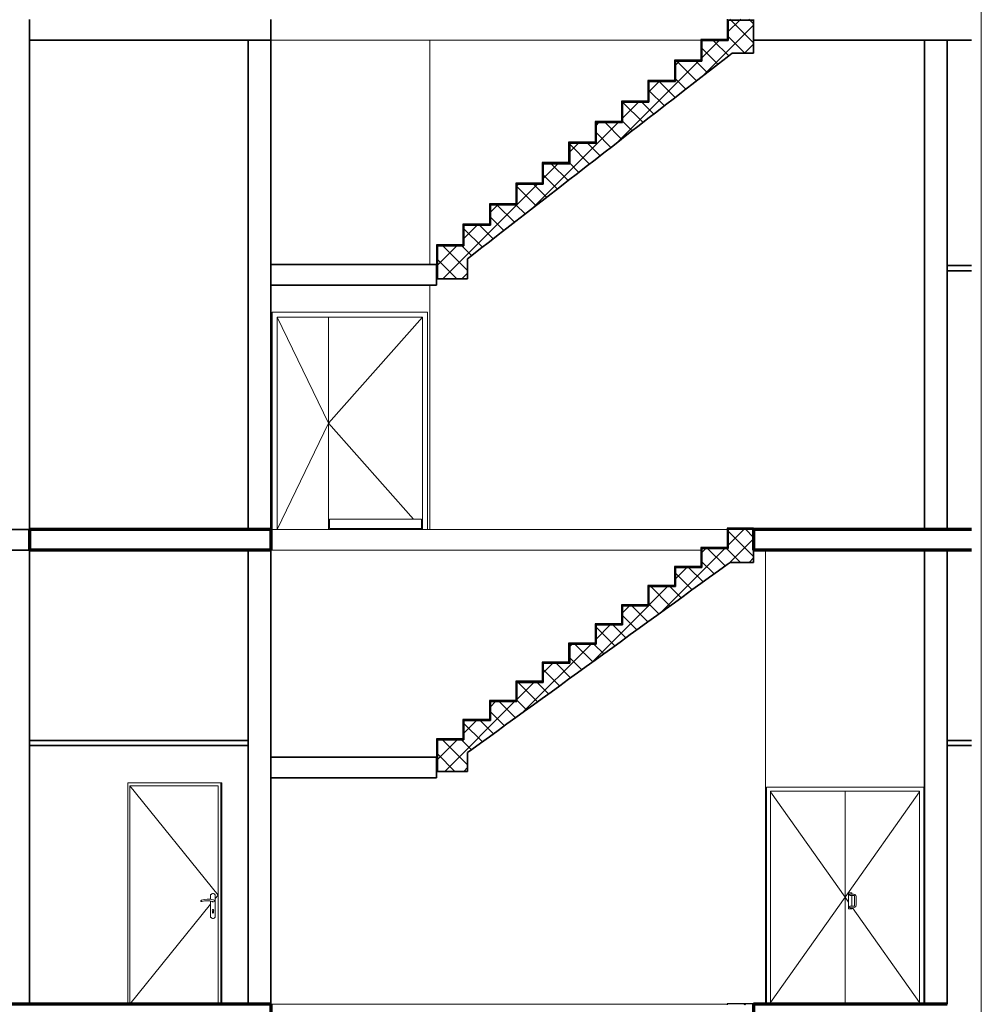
# Model space of a CAD drawing. Header units: millimetres. Extents: x 4 to 415, y 5 to 292.
# Tile 28 of 30: x 322 to 415, y 96 to 191. Entities that reach past the tile are written whole.
import ezdxf
from ezdxf.xclip import XClip

# ---------------------------------------------------------------- set-up
doc = ezdxf.new("R2010")
doc.units = ezdxf.units.MM
doc.header["$MEASUREMENT"] = 0
doc.header["$XCLIPFRAME"] = 0
for name, color, linetype in [('01-007-DESSINS IMPORTES_GEOMETRE_EXTERNES_XREF', 7, 'Continuous'), ('02-001-DALLES', 7, 'Continuous'), ('02-006-STRUCTURE BETON PORTEUR', 7, 'Continuous'), ('02-016-ESCALIERS', 7, 'Continuous'), ('02-022-FAUX PLAFOND', 7, 'Continuous'), ('Nouveau_02-001-DALLES', 7, 'Continuous'), ('Nouveau_02-022-FAUX PLAFOND', 7, 'Continuous')]:
    doc.layers.add(name, color=color, linetype=linetype)
pattern_1 = [(45, (537.3877, 51.5518), (-0.919239, 0.919239), []), (135, (537.3877, 51.5518), (0.919239, 0.919239), [])]
pattern_2 = [(45, (537.3877, 51.5518), (-0.919239, 0.919239), []), (135, (537.3877, 51.5518), (0.919239, 0.919239), [])]

# ---------------------------------------------------------------- blocks, each defined once
blk = doc.blocks.new('Dessin_1_1', base_point=(537.388, 51.552))
at = {"layer": '02-016-ESCALIERS', "linetype": 'Continuous', "lineweight": 5}
h = blk.add_hatch(dxfattribs=at)
h.set_pattern_fill('Béton_armé_0001', color=1, style=0, pattern_type=2)
h.set_pattern_definition(pattern_2)
h.paths.add_polyline_path([(393.005, 189.187), (393.005, 190.785), (390.552, 190.785), (390.552, 188.802), (387.999, 188.802), (387.999, 186.819), (385.445, 186.819), (385.445, 184.835), (382.892, 184.835), (382.892, 182.852), (380.338, 182.852), (380.338, 180.869), (377.785, 180.869), (377.785, 178.885), (375.231, 178.885), (375.231, 176.902), (372.678, 176.902), (372.678, 174.919), (370.124, 174.919), (370.124, 172.935), (367.571, 172.935), (367.571, 170.952), (365.017, 170.952), (365.017, 168.969), (362.463, 168.969), (362.463, 165.785), (365.363, 165.785), (365.363, 167.718), (365.767, 168.032), (366.618, 168.693), (367.47, 169.354), (368.321, 170.015), (369.172, 170.676), (370.023, 171.337), (370.874, 171.998), (371.725, 172.66), (372.577, 173.321), (373.428, 173.982), (374.279, 174.643), (375.13, 175.304), (375.981, 175.965), (376.833, 176.626), (377.684, 177.287), (378.535, 177.948), (379.386, 178.61), (380.237, 179.271), (381.088, 179.932), (381.94, 180.593), (382.791, 181.254), (383.642, 181.915), (384.493, 182.576), (385.344, 183.237), (386.196, 183.898), (387.047, 184.56), (387.898, 185.221), (388.749, 185.882), (389.6, 186.543), (390.451, 187.204), (390.942, 187.585), (393.005, 187.585)])
h = blk.add_hatch(dxfattribs=at)
h.set_pattern_fill('Béton_0001', color=1, style=0, pattern_type=2)
h.set_pattern_definition(pattern_1)
h.paths.add_polyline_path([(390.451, 190.785), (393.005, 190.785), (393.005, 190.885), (390.451, 190.885)])
h = blk.add_hatch(dxfattribs=at)
h.set_pattern_fill('Béton_0001', color=1, style=0, pattern_type=2)
h.set_pattern_definition(pattern_1)
h.paths.add_polyline_path([(390.451, 190.785), (390.451, 188.802), (390.551, 188.802), (390.551, 190.785)])
h = blk.add_hatch(dxfattribs=at)
h.set_pattern_fill('Béton_0001', color=1, style=0, pattern_type=2)
h.set_pattern_definition(pattern_1)
h.paths.add_polyline_path([(387.898, 188.802), (390.451, 188.802), (390.451, 188.902), (387.898, 188.902)])
h = blk.add_hatch(dxfattribs=at)
h.set_pattern_fill('Béton_0001', color=1, style=0, pattern_type=2)
h.set_pattern_definition(pattern_1)
h.paths.add_polyline_path([(387.898, 188.802), (387.898, 186.819), (387.998, 186.819), (387.998, 188.802)])
h = blk.add_hatch(dxfattribs=at)
h.set_pattern_fill('Béton_0001', color=1, style=0, pattern_type=2)
h.set_pattern_definition(pattern_1)
h.paths.add_polyline_path([(385.344, 186.819), (387.898, 186.819), (387.898, 186.919), (385.344, 186.919)])
h = blk.add_hatch(dxfattribs=at)
h.set_pattern_fill('Béton_0001', color=1, style=0, pattern_type=2)
h.set_pattern_definition(pattern_1)
h.paths.add_polyline_path([(385.344, 186.819), (385.344, 184.835), (385.444, 184.835), (385.444, 186.819)])
h = blk.add_hatch(dxfattribs=at)
h.set_pattern_fill('Béton_0001', color=1, style=0, pattern_type=2)
h.set_pattern_definition(pattern_1)
h.paths.add_polyline_path([(382.791, 184.835), (385.344, 184.835), (385.344, 184.935), (382.791, 184.935)])
h = blk.add_hatch(dxfattribs=at)
h.set_pattern_fill('Béton_0001', color=1, style=0, pattern_type=2)
h.set_pattern_definition(pattern_1)
h.paths.add_polyline_path([(382.791, 184.835), (382.791, 182.852), (382.891, 182.852), (382.891, 184.835)])
h = blk.add_hatch(dxfattribs=at)
h.set_pattern_fill('Béton_0001', color=1, style=0, pattern_type=2)
h.set_pattern_definition(pattern_1)
h.paths.add_polyline_path([(380.237, 182.852), (382.791, 182.852), (382.791, 182.952), (380.237, 182.952)])
h = blk.add_hatch(dxfattribs=at)
h.set_pattern_fill('Béton_0001', color=1, style=0, pattern_type=2)
h.set_pattern_definition(pattern_1)
h.paths.add_polyline_path([(380.237, 182.852), (380.237, 180.869), (380.337, 180.869), (380.337, 182.852)])
h = blk.add_hatch(dxfattribs=at)
h.set_pattern_fill('Béton_0001', color=1, style=0, pattern_type=2)
h.set_pattern_definition(pattern_1)
h.paths.add_polyline_path([(377.684, 180.869), (380.237, 180.869), (380.237, 180.969), (377.684, 180.969)])
h = blk.add_hatch(dxfattribs=at)
h.set_pattern_fill('Béton_0001', color=1, style=0, pattern_type=2)
h.set_pattern_definition(pattern_1)
h.paths.add_polyline_path([(377.684, 180.869), (377.684, 178.885), (377.784, 178.885), (377.784, 180.869)])
h = blk.add_hatch(dxfattribs=at)
h.set_pattern_fill('Béton_0001', color=1, style=0, pattern_type=2)
h.set_pattern_definition(pattern_1)
h.paths.add_polyline_path([(375.13, 178.885), (377.684, 178.885), (377.684, 178.985), (375.13, 178.985)])
h = blk.add_hatch(dxfattribs=at)
h.set_pattern_fill('Béton_0001', color=1, style=0, pattern_type=2)
h.set_pattern_definition(pattern_1)
h.paths.add_polyline_path([(375.13, 178.885), (375.13, 176.902), (375.23, 176.902), (375.23, 178.885)])
h = blk.add_hatch(dxfattribs=at)
h.set_pattern_fill('Béton_0001', color=1, style=0, pattern_type=2)
h.set_pattern_definition(pattern_1)
h.paths.add_polyline_path([(372.577, 176.902), (375.13, 176.902), (375.13, 177.002), (372.577, 177.002)])
h = blk.add_hatch(dxfattribs=at)
h.set_pattern_fill('Béton_0001', color=1, style=0, pattern_type=2)
h.set_pattern_definition(pattern_1)
h.paths.add_polyline_path([(372.577, 176.902), (372.577, 174.919), (372.677, 174.919), (372.677, 176.902)])
h = blk.add_hatch(dxfattribs=at)
h.set_pattern_fill('Béton_0001', color=1, style=0, pattern_type=2)
h.set_pattern_definition(pattern_1)
h.paths.add_polyline_path([(370.023, 174.919), (372.577, 174.919), (372.577, 175.019), (370.023, 175.019)])
h = blk.add_hatch(dxfattribs=at)
h.set_pattern_fill('Béton_0001', color=1, style=0, pattern_type=2)
h.set_pattern_definition(pattern_1)
h.paths.add_polyline_path([(370.023, 174.919), (370.023, 172.935), (370.123, 172.935), (370.123, 174.919)])
h = blk.add_hatch(dxfattribs=at)
h.set_pattern_fill('Béton_0001', color=1, style=0, pattern_type=2)
h.set_pattern_definition(pattern_1)
h.paths.add_polyline_path([(367.47, 172.935), (370.023, 172.935), (370.023, 173.035), (367.47, 173.035)])
h = blk.add_hatch(dxfattribs=at)
h.set_pattern_fill('Béton_0001', color=1, style=0, pattern_type=2)
h.set_pattern_definition(pattern_1)
h.paths.add_polyline_path([(367.47, 172.935), (367.47, 170.952), (367.57, 170.952), (367.57, 172.935)])
h = blk.add_hatch(dxfattribs=at)
h.set_pattern_fill('Béton_0001', color=1, style=0, pattern_type=2)
h.set_pattern_definition(pattern_1)
h.paths.add_polyline_path([(364.916, 170.952), (367.47, 170.952), (367.47, 171.052), (364.916, 171.052)])
h = blk.add_hatch(dxfattribs=at)
h.set_pattern_fill('Béton_0001', color=1, style=0, pattern_type=2)
h.set_pattern_definition(pattern_1)
h.paths.add_polyline_path([(364.916, 170.952), (364.916, 168.969), (365.016, 168.969), (365.016, 170.952)])
h = blk.add_hatch(dxfattribs=at)
h.set_pattern_fill('Béton_0001', color=1, style=0, pattern_type=2)
h.set_pattern_definition(pattern_1)
h.paths.add_polyline_path([(362.362, 168.969), (364.916, 168.969), (364.916, 169.069), (362.362, 169.069)])
h = blk.add_hatch(dxfattribs=at)
h.set_pattern_fill('Béton_0001', color=1, style=0, pattern_type=2)
h.set_pattern_definition(pattern_1)
h.paths.add_polyline_path([(362.362, 168.969), (362.362, 167.085), (362.462, 167.085), (362.462, 168.969)])
h = blk.add_hatch(dxfattribs=at)
h.set_pattern_fill('Béton_armé_0001', color=1, style=0, pattern_type=2)
h.set_pattern_definition(pattern_2)
h.paths.add_polyline_path([(393.005, 140.014), (393.005, 141.569), (390.552, 141.569), (390.552, 139.719), (387.999, 139.719), (387.999, 137.869), (385.445, 137.869), (385.445, 136.019), (382.892, 136.019), (382.892, 134.169), (380.338, 134.169), (380.338, 132.319), (377.785, 132.319), (377.785, 130.469), (375.231, 130.469), (375.231, 128.619), (372.678, 128.619), (372.678, 126.769), (370.124, 126.769), (370.124, 124.919), (367.571, 124.919), (367.571, 123.069), (365.017, 123.069), (365.017, 121.219), (362.463, 121.219), (362.463, 118.169), (365.363, 118.169), (365.363, 119.988), (365.767, 120.28), (366.618, 120.897), (367.47, 121.514), (368.321, 122.13), (369.172, 122.747), (370.023, 123.364), (370.874, 123.98), (371.725, 124.597), (372.577, 125.214), (373.428, 125.83), (374.279, 126.447), (375.13, 127.064), (375.981, 127.68), (376.833, 128.297), (377.684, 128.914), (378.535, 129.53), (379.386, 130.147), (380.237, 130.764), (381.088, 131.38), (381.94, 131.997), (382.791, 132.614), (383.642, 133.23), (384.493, 133.847), (385.344, 134.464), (386.196, 135.08), (387.047, 135.697), (387.898, 136.314), (388.749, 136.93), (389.6, 137.547), (390.451, 138.164), (390.734, 138.369), (393.005, 138.369)])
h = blk.add_hatch(dxfattribs=at)
h.set_pattern_fill('Béton_0001', color=1, style=0, pattern_type=2)
h.set_pattern_definition(pattern_1)
h.paths.add_polyline_path([(390.451, 141.569), (393.005, 141.569), (393.005, 141.669), (390.451, 141.669)])
h = blk.add_hatch(dxfattribs=at)
h.set_pattern_fill('Béton_0001', color=1, style=0, pattern_type=2)
h.set_pattern_definition(pattern_1)
h.paths.add_polyline_path([(390.451, 141.569), (390.451, 139.719), (390.551, 139.719), (390.551, 141.569)])
h = blk.add_hatch(dxfattribs=at)
h.set_pattern_fill('Béton_0001', color=1, style=0, pattern_type=2)
h.set_pattern_definition(pattern_1)
h.paths.add_polyline_path([(387.898, 139.719), (390.451, 139.719), (390.451, 139.819), (387.898, 139.819)])
h = blk.add_hatch(dxfattribs=at)
h.set_pattern_fill('Béton_0001', color=1, style=0, pattern_type=2)
h.set_pattern_definition(pattern_1)
h.paths.add_polyline_path([(387.898, 139.719), (387.898, 137.869), (387.998, 137.869), (387.998, 139.719)])
h = blk.add_hatch(dxfattribs=at)
h.set_pattern_fill('Béton_0001', color=1, style=0, pattern_type=2)
h.set_pattern_definition(pattern_1)
h.paths.add_polyline_path([(385.344, 137.869), (387.898, 137.869), (387.898, 137.969), (385.344, 137.969)])
h = blk.add_hatch(dxfattribs=at)
h.set_pattern_fill('Béton_0001', color=1, style=0, pattern_type=2)
h.set_pattern_definition(pattern_1)
h.paths.add_polyline_path([(385.344, 137.869), (385.344, 136.019), (385.444, 136.019), (385.444, 137.869)])
h = blk.add_hatch(dxfattribs=at)
h.set_pattern_fill('Béton_0001', color=1, style=0, pattern_type=2)
h.set_pattern_definition(pattern_1)
h.paths.add_polyline_path([(382.791, 136.019), (385.344, 136.019), (385.344, 136.119), (382.791, 136.119)])
h = blk.add_hatch(dxfattribs=at)
h.set_pattern_fill('Béton_0001', color=1, style=0, pattern_type=2)
h.set_pattern_definition(pattern_1)
h.paths.add_polyline_path([(382.791, 136.019), (382.791, 134.169), (382.891, 134.169), (382.891, 136.019)])
h = blk.add_hatch(dxfattribs=at)
h.set_pattern_fill('Béton_0001', color=1, style=0, pattern_type=2)
h.set_pattern_definition(pattern_1)
h.paths.add_polyline_path([(380.237, 134.169), (382.791, 134.169), (382.791, 134.269), (380.237, 134.269)])
h = blk.add_hatch(dxfattribs=at)
h.set_pattern_fill('Béton_0001', color=1, style=0, pattern_type=2)
h.set_pattern_definition(pattern_1)
h.paths.add_polyline_path([(380.237, 134.169), (380.237, 132.319), (380.337, 132.319), (380.337, 134.169)])
h = blk.add_hatch(dxfattribs=at)
h.set_pattern_fill('Béton_0001', color=1, style=0, pattern_type=2)
h.set_pattern_definition(pattern_1)
h.paths.add_polyline_path([(377.684, 132.319), (380.237, 132.319), (380.237, 132.419), (377.684, 132.419)])
h = blk.add_hatch(dxfattribs=at)
h.set_pattern_fill('Béton_0001', color=1, style=0, pattern_type=2)
h.set_pattern_definition(pattern_1)
h.paths.add_polyline_path([(377.684, 132.319), (377.684, 130.469), (377.784, 130.469), (377.784, 132.319)])
h = blk.add_hatch(dxfattribs=at)
h.set_pattern_fill('Béton_0001', color=1, style=0, pattern_type=2)
h.set_pattern_definition(pattern_1)
h.paths.add_polyline_path([(375.13, 130.469), (377.684, 130.469), (377.684, 130.569), (375.13, 130.569)])
h = blk.add_hatch(dxfattribs=at)
h.set_pattern_fill('Béton_0001', color=1, style=0, pattern_type=2)
h.set_pattern_definition(pattern_1)
h.paths.add_polyline_path([(375.13, 130.469), (375.13, 128.619), (375.23, 128.619), (375.23, 130.469)])
h = blk.add_hatch(dxfattribs=at)
h.set_pattern_fill('Béton_0001', color=1, style=0, pattern_type=2)
h.set_pattern_definition(pattern_1)
h.paths.add_polyline_path([(372.577, 128.619), (375.13, 128.619), (375.13, 128.719), (372.577, 128.719)])
h = blk.add_hatch(dxfattribs=at)
h.set_pattern_fill('Béton_0001', color=1, style=0, pattern_type=2)
h.set_pattern_definition(pattern_1)
h.paths.add_polyline_path([(372.577, 128.619), (372.577, 126.769), (372.677, 126.769), (372.677, 128.619)])
h = blk.add_hatch(dxfattribs=at)
h.set_pattern_fill('Béton_0001', color=1, style=0, pattern_type=2)
h.set_pattern_definition(pattern_1)
h.paths.add_polyline_path([(370.023, 126.769), (372.577, 126.769), (372.577, 126.869), (370.023, 126.869)])
h = blk.add_hatch(dxfattribs=at)
h.set_pattern_fill('Béton_0001', color=1, style=0, pattern_type=2)
h.set_pattern_definition(pattern_1)
h.paths.add_polyline_path([(370.023, 126.769), (370.023, 124.919), (370.123, 124.919), (370.123, 126.769)])
h = blk.add_hatch(dxfattribs=at)
h.set_pattern_fill('Béton_0001', color=1, style=0, pattern_type=2)
h.set_pattern_definition(pattern_1)
h.paths.add_polyline_path([(367.47, 124.919), (370.023, 124.919), (370.023, 125.019), (367.47, 125.019)])
h = blk.add_hatch(dxfattribs=at)
h.set_pattern_fill('Béton_0001', color=1, style=0, pattern_type=2)
h.set_pattern_definition(pattern_1)
h.paths.add_polyline_path([(367.47, 124.919), (367.47, 123.069), (367.57, 123.069), (367.57, 124.919)])
h = blk.add_hatch(dxfattribs=at)
h.set_pattern_fill('Béton_0001', color=1, style=0, pattern_type=2)
h.set_pattern_definition(pattern_1)
h.paths.add_polyline_path([(364.916, 123.069), (367.47, 123.069), (367.47, 123.169), (364.916, 123.169)])
h = blk.add_hatch(dxfattribs=at)
h.set_pattern_fill('Béton_0001', color=1, style=0, pattern_type=2)
h.set_pattern_definition(pattern_1)
h.paths.add_polyline_path([(364.916, 123.069), (364.916, 121.219), (365.016, 121.219), (365.016, 123.069)])
h = blk.add_hatch(dxfattribs=at)
h.set_pattern_fill('Béton_0001', color=1, style=0, pattern_type=2)
h.set_pattern_definition(pattern_1)
h.paths.add_polyline_path([(362.362, 121.219), (364.916, 121.219), (364.916, 121.319), (362.362, 121.319)])
h = blk.add_hatch(dxfattribs=at)
h.set_pattern_fill('Béton_0001', color=1, style=0, pattern_type=2)
h.set_pattern_definition(pattern_1)
h.paths.add_polyline_path([(362.362, 121.219), (362.362, 119.469), (362.462, 119.469), (362.462, 121.219)])
h = blk.add_hatch(dxfattribs=at)
h.set_pattern_fill('Béton_0001', color=1, style=0, pattern_type=2)
h.set_pattern_definition(pattern_1)
h.paths.add_polyline_path([(390.451, 95.605), (393.005, 95.605), (393.005, 95.705), (390.451, 95.705)])
at = {"layer": '02-001-DALLES', "color": 7, "linetype": 'Continuous', "lineweight": 35}
for p, q in [((346.363, 190.852), (346.363, 188.852)), ((393.005, 190.852), (393.005, 190.785)), ((344.163, 188.852), (323.031, 188.852)), ((346.363, 188.852), (344.163, 188.852)), ((409.505, 188.852), (393.005, 188.852)), ((411.705, 188.852), (409.505, 188.852)), ((414.059, 188.852), (411.705, 188.852)), ((362.362, 119.535), (346.363, 119.535)), ((362.362, 119.535), (362.362, 119.469)), ((362.362, 119.469), (362.362, 117.535)), ((362.362, 117.535), (346.363, 117.535))]:
    blk.add_line(p, q, dxfattribs=at)
at = {"layer": '02-001-DALLES', "color": 8, "linetype": 'Continuous', "lineweight": 5}
for p, q in [((346.363, 188.852), (361.705, 188.852)), ((346.363, 141.552), (361.705, 141.552))]:
    blk.add_line(p, q, dxfattribs=at)
at = {"layer": '02-001-DALLES', "color": 7, "linetype": 'Continuous', "lineweight": 70}
for p, q in [((323.031, 141.552), (323.031, 139.552)), ((344.163, 141.552), (323.031, 141.552)), ((346.363, 141.552), (344.163, 141.552)), ((346.363, 141.552), (346.363, 139.552)), ((409.505, 141.552), (393.005, 141.552)), ((411.705, 141.552), (409.505, 141.552)), ((414.059, 141.552), (411.705, 141.552)), ((344.163, 139.552), (323.031, 139.552)), ((346.363, 139.552), (344.163, 139.552)), ((409.505, 139.552), (393.005, 139.552)), ((411.705, 139.552), (409.505, 139.552)), ((414.059, 139.552), (411.705, 139.552)), ((323.031, 95.652), (321.161, 95.652)), ((344.163, 95.652), (323.031, 95.652)), ((346.363, 95.652), (344.163, 95.652)), ((346.363, 95.652), (346.363, 93.652)), ((393.005, 95.652), (393.005, 93.652)), ((409.505, 95.652), (393.005, 95.652)), ((411.705, 95.652), (409.505, 95.652))]:
    blk.add_line(p, q, dxfattribs=at)
at = {"layer": '02-001-DALLES', "color": 7, "linetype": 'Continuous', "lineweight": 70, "flags": 128}
blk.add_lwpolyline([(393.005, 141.552), (393.005, 140.014), (393.005, 139.552)], dxfattribs=at)
at = {"layer": '02-006-STRUCTURE BETON PORTEUR', "color": 7, "linetype": 'Continuous', "lineweight": 35}
for p, q in [((323.031, 190.852), (323.031, 188.852)), ((323.031, 188.852), (323.031, 141.552)), ((344.163, 188.852), (344.163, 141.552)), ((346.363, 188.852), (346.363, 167.169)), ((409.505, 188.852), (409.505, 141.552)), ((411.705, 188.852), (411.705, 167.052)), ((346.363, 167.169), (346.363, 165.169)), ((411.705, 167.052), (411.705, 166.552)), ((411.705, 166.552), (411.705, 141.552)), ((346.363, 165.169), (346.363, 141.552)), ((323.031, 141.552), (321.031, 141.552)), ((323.031, 139.552), (321.031, 139.552)), ((323.031, 139.552), (323.031, 121.152)), ((344.163, 139.552), (344.163, 121.152)), ((346.363, 139.552), (346.363, 119.535)), ((409.505, 139.552), (409.505, 95.652)), ((411.705, 139.552), (411.705, 121.152)), ((323.031, 121.152), (323.031, 120.652)), ((344.163, 121.152), (344.163, 120.652)), ((411.705, 121.152), (411.705, 120.652)), ((323.031, 120.652), (323.031, 95.652)), ((344.163, 120.652), (344.163, 95.652)), ((411.705, 120.652), (411.705, 95.652)), ((346.363, 119.535), (346.363, 117.535)), ((346.363, 117.535), (346.363, 95.652))]:
    blk.add_line(p, q, dxfattribs=at)
at = {"layer": '02-006-STRUCTURE BETON PORTEUR', "color": 8, "linetype": 'Continuous', "lineweight": 5}
for p, q in [((361.705, 188.852), (361.705, 167.169)), ((361.705, 188.852), (387.898, 188.852)), ((390.551, 188.852), (390.552, 188.852)), ((361.705, 165.169), (361.705, 141.552)), ((346.498, 162.552), (346.498, 161.952)), ((361.498, 162.552), (346.498, 162.552)), ((346.498, 161.952), (346.498, 141.552)), ((346.978, 162.072), (351.918, 151.812)), ((351.918, 162.072), (346.978, 162.072)), ((346.978, 162.072), (346.978, 141.552)), ((351.918, 141.552), (351.918, 162.072)), ((361.018, 162.072), (351.918, 151.812)), ((351.918, 162.072), (361.018, 162.072)), ((361.018, 162.072), (361.018, 141.552)), ((361.498, 161.952), (361.498, 162.552)), ((361.498, 141.552), (361.498, 161.952)), ((346.978, 141.552), (351.918, 151.812)), ((360.131, 142.552), (351.918, 151.812)), ((352.018, 141.652), (352.018, 142.552)), ((352.018, 142.552), (360.918, 142.552)), ((360.918, 142.552), (360.918, 141.652)), ((360.918, 141.652), (352.018, 141.652)), ((361.018, 141.552), (360.918, 141.665)), ((361.705, 141.552), (390.451, 141.552)), ((390.551, 141.552), (390.552, 141.552)), ((346.363, 139.552), (387.898, 139.552)), ((387.998, 139.552), (387.999, 139.552)), ((394.163, 95.652), (394.163, 139.552)), ((332.545, 117.052), (341.618, 117.052)), ((332.545, 95.652), (332.545, 117.052)), ((341.258, 116.772), (332.743, 116.772)), ((332.743, 116.772), (332.743, 95.652)), ((332.743, 116.772), (341.258, 106.212)), ((341.258, 95.652), (341.258, 116.772)), ((341.537, 117.052), (341.537, 116.652)), ((341.537, 116.652), (341.537, 95.652)), ((341.618, 117.052), (341.618, 95.652)), ((394.234, 95.652), (394.234, 116.652)), ((394.234, 116.652), (409.434, 116.652)), ((394.634, 95.652), (394.634, 116.252)), ((394.634, 116.252), (409.034, 116.252)), ((394.634, 116.202), (401.834, 106.012)), ((401.834, 95.652), (401.834, 116.252)), ((409.034, 116.202), (401.834, 106.012)), ((409.034, 116.252), (409.034, 95.652)), ((409.434, 116.652), (409.434, 95.652)), ((339.608, 105.688), (339.601, 105.633)), ((339.651, 105.724), (339.608, 105.688)), ((339.619, 105.688), (339.612, 105.633)), ((339.663, 105.724), (339.619, 105.688)), ((339.651, 105.724), (339.652, 105.724)), ((339.651, 105.723), (339.663, 105.723)), ((339.92, 105.795), (339.652, 105.724)), ((339.652, 105.724), (339.663, 105.724)), ((339.932, 105.795), (339.663, 105.723)), ((339.701, 105.578), (339.951, 105.644)), ((340.198, 105.822), (339.92, 105.795)), ((340.21, 105.822), (339.932, 105.795)), ((339.951, 105.644), (340.208, 105.669)), ((340.198, 105.822), (340.21, 105.822)), ((340.203, 105.669), (340.454, 105.654)), ((340.208, 105.669), (340.465, 105.654)), ((340.488, 105.805), (340.21, 105.822)), ((340.454, 105.654), (340.706, 105.598)), ((340.465, 105.654), (340.717, 105.598)), ((340.76, 105.742), (340.488, 105.805)), ((340.535, 105.794), (340.535, 106.252)), ((340.535, 104.052), (340.535, 105.636)), ((340.543, 105.792), (340.543, 106.252)), ((340.543, 106.252), (340.543, 106.252)), ((340.543, 106.252), (340.6, 106.252)), ((340.592, 106.252), (340.638, 106.328)), ((340.6, 106.252), (340.646, 106.328)), ((340.638, 106.328), (340.715, 106.371)), ((340.646, 106.328), (340.723, 106.371)), ((340.723, 106.371), (340.723, 106.371)), ((340.723, 106.371), (340.811, 106.371)), ((340.747, 105.745), (340.767, 105.752)), ((340.812, 105.749), (340.756, 105.743)), ((340.823, 105.749), (340.76, 105.742)), ((340.767, 105.752), (340.767, 105.752)), ((340.773, 105.752), (340.788, 105.747)), ((340.811, 106.371), (340.889, 106.328)), ((340.812, 105.749), (340.823, 105.749)), ((340.878, 105.716), (340.823, 105.749)), ((340.901, 105.656), (340.878, 105.716)), ((340.883, 105.594), (340.901, 105.656)), ((340.889, 106.328), (340.935, 106.252)), ((340.935, 106.252), (340.991, 106.252)), ((340.991, 106.252), (340.991, 104.052)), ((340.991, 105.881), (341.258, 106.212)), ((394.634, 95.822), (401.834, 106.012)), ((402.184, 105.516), (401.834, 106.012)), ((402.484, 106.432), (402.184, 106.432)), ((402.184, 106.432), (402.184, 104.872)), ((402.265, 106.255), (402.264, 106.242)), ((402.264, 106.242), (402.265, 106.228)), ((402.269, 106.269), (402.265, 106.255)), ((402.265, 106.228), (402.269, 106.215)), ((402.276, 106.281), (402.269, 106.269)), ((402.269, 106.215), (402.276, 106.203)), ((402.284, 106.291), (402.276, 106.281)), ((402.276, 106.203), (402.284, 106.192)), ((402.295, 106.3), (402.284, 106.291)), ((402.284, 106.192), (402.295, 106.184)), ((402.307, 106.307), (402.295, 106.3)), ((402.295, 106.184), (402.307, 106.177)), ((402.32, 106.31), (402.307, 106.307)), ((402.307, 106.177), (402.32, 106.173)), ((402.334, 106.312), (402.32, 106.31)), ((402.32, 106.173), (402.334, 106.172)), ((402.334, 106.312), (402.653, 106.312)), ((402.334, 106.172), (402.635, 106.172)), ((402.484, 106.312), (402.484, 106.432)), ((402.484, 105.132), (402.484, 106.172)), ((402.635, 106.172), (402.703, 106.154)), ((402.653, 106.312), (402.775, 106.279)), ((402.705, 106.158), (402.703, 106.155)), ((402.703, 106.155), (402.703, 106.154)), ((402.703, 106.154), (402.746, 106.111)), ((402.709, 106.164), (402.705, 106.158)), ((402.713, 106.172), (402.709, 106.164)), ((402.719, 106.182), (402.713, 106.172)), ((402.747, 106.111), (402.746, 106.111)), ((402.746, 106.111), (402.764, 106.043)), ((402.751, 106.113), (402.747, 106.111)), ((402.756, 106.117), (402.751, 106.113)), ((402.764, 106.121), (402.756, 106.117)), ((402.765, 106.261), (402.759, 106.251)), ((402.774, 106.127), (402.764, 106.121)), ((402.764, 106.043), (402.764, 105.261)), ((402.769, 106.269), (402.765, 106.261)), ((402.772, 106.274), (402.769, 106.269)), ((402.775, 106.278), (402.772, 106.274)), ((402.775, 106.279), (402.775, 106.278)), ((402.775, 106.279), (402.871, 106.183)), ((402.853, 106.172), (402.843, 106.167)), ((402.861, 106.177), (402.853, 106.172)), ((402.866, 106.18), (402.861, 106.177)), ((402.87, 106.182), (402.866, 106.18)), ((402.871, 106.183), (402.87, 106.182)), ((402.871, 106.183), (402.904, 106.061)), ((402.904, 106.061), (402.904, 105.243)), ((332.743, 95.652), (340.535, 105.315)), ((339.601, 105.633), (339.634, 105.588)), ((339.612, 105.633), (339.646, 105.588)), ((339.634, 105.588), (339.689, 105.578)), ((339.646, 105.588), (339.701, 105.578)), ((339.689, 105.578), (339.701, 105.578)), ((340.543, 104.052), (340.543, 105.634)), ((340.708, 105.571), (340.685, 105.603)), ((340.693, 104.749), (340.713, 104.803)), ((340.717, 104.696), (340.693, 104.749)), ((340.706, 105.599), (340.716, 105.599)), ((340.706, 105.598), (340.755, 105.558)), ((340.706, 105.598), (340.717, 105.598)), ((340.773, 105.552), (340.708, 105.571)), ((340.713, 104.803), (340.767, 104.826)), ((340.717, 105.598), (340.767, 105.558)), ((340.717, 104.527), (340.717, 104.696)), ((340.755, 105.558), (340.82, 105.556)), ((340.813, 104.803), (340.763, 104.824)), ((340.767, 105.558), (340.831, 105.556)), ((340.773, 105.552), (340.767, 105.552)), ((340.767, 104.826), (340.821, 104.803)), ((340.79, 105.557), (340.773, 105.552)), ((340.809, 104.696), (340.834, 104.749)), ((340.809, 104.527), (340.809, 104.696)), ((340.817, 104.696), (340.809, 104.696)), ((340.834, 104.749), (340.813, 104.803)), ((340.841, 104.749), (340.817, 104.696)), ((340.817, 104.696), (340.817, 104.527)), ((340.82, 105.556), (340.831, 105.556)), ((340.821, 104.803), (340.841, 104.749)), ((340.831, 105.556), (340.883, 105.594)), ((402.184, 104.872), (402.484, 104.872)), ((402.264, 105.062), (402.265, 105.075)), ((402.265, 105.048), (402.264, 105.062)), ((402.265, 105.075), (402.269, 105.089)), ((402.269, 105.035), (402.265, 105.048)), ((402.269, 105.089), (402.276, 105.101)), ((402.276, 105.023), (402.269, 105.035)), ((402.276, 105.101), (402.284, 105.111)), ((402.284, 105.012), (402.276, 105.023)), ((402.284, 105.111), (402.295, 105.12)), ((402.295, 105.004), (402.284, 105.012)), ((402.295, 105.12), (402.307, 105.127)), ((402.307, 104.997), (402.295, 105.004)), ((402.307, 105.127), (402.32, 105.13)), ((402.32, 104.993), (402.307, 104.997)), ((402.32, 105.13), (402.334, 105.132)), ((402.334, 104.992), (402.32, 104.993)), ((402.635, 105.132), (402.334, 105.132)), ((402.653, 104.992), (402.334, 104.992)), ((402.484, 104.872), (402.484, 104.992)), ((409.034, 95.822), (402.555, 104.992)), ((402.703, 105.15), (402.635, 105.132)), ((402.775, 105.025), (402.653, 104.992)), ((402.746, 105.193), (402.703, 105.15)), ((402.703, 105.149), (402.703, 105.15)), ((402.705, 105.145), (402.703, 105.149)), ((402.709, 105.139), (402.705, 105.145)), ((402.713, 105.132), (402.709, 105.139)), ((402.719, 105.122), (402.713, 105.132)), ((402.764, 105.261), (402.746, 105.193)), ((402.747, 105.192), (402.746, 105.193)), ((402.751, 105.19), (402.747, 105.192)), ((402.756, 105.187), (402.751, 105.19)), ((402.764, 105.182), (402.756, 105.187)), ((402.765, 105.043), (402.759, 105.052)), ((402.774, 105.177), (402.764, 105.182)), ((402.769, 105.035), (402.765, 105.043)), ((402.772, 105.029), (402.769, 105.035)), ((402.775, 105.026), (402.772, 105.029)), ((402.871, 105.121), (402.775, 105.025)), ((402.775, 105.025), (402.775, 105.026)), ((402.853, 105.131), (402.843, 105.137)), ((402.861, 105.127), (402.853, 105.131)), ((402.866, 105.123), (402.861, 105.127)), ((402.87, 105.121), (402.866, 105.123)), ((402.871, 105.121), (402.87, 105.121)), ((402.904, 105.243), (402.871, 105.121)), ((340.6, 104.052), (340.543, 104.052)), ((340.543, 104.052), (340.543, 104.052)), ((340.638, 103.976), (340.592, 104.052)), ((340.646, 103.976), (340.6, 104.052)), ((340.715, 103.932), (340.638, 103.976)), ((340.723, 103.932), (340.646, 103.976)), ((340.732, 104.491), (340.717, 104.527)), ((340.811, 103.932), (340.723, 103.932)), ((340.723, 103.932), (340.723, 103.932)), ((340.767, 104.477), (340.732, 104.491)), ((340.763, 104.478), (340.795, 104.491)), ((340.802, 104.491), (340.767, 104.477)), ((340.795, 104.491), (340.809, 104.527)), ((340.817, 104.527), (340.802, 104.491)), ((340.889, 103.976), (340.811, 103.932)), ((340.935, 104.052), (340.889, 103.976)), ((340.991, 104.052), (340.935, 104.052)), ((346.363, 95.652), (390.451, 95.652))]:
    blk.add_line(p, q, dxfattribs=at)
at = {"layer": '02-016-ESCALIERS', "color": 7, "linetype": 'Continuous', "lineweight": 25}
for p, q in [((390.451, 190.885), (390.451, 190.785)), ((390.451, 190.785), (390.451, 188.902)), ((390.551, 190.785), (390.551, 188.802)), ((390.552, 190.785), (390.551, 190.785)), ((387.898, 188.902), (387.898, 188.802)), ((390.451, 188.902), (387.898, 188.902)), ((387.898, 188.802), (387.898, 186.919)), ((387.998, 188.802), (387.998, 186.819)), ((387.999, 188.802), (387.998, 188.802)), ((385.344, 186.919), (385.344, 186.819)), ((387.898, 186.919), (385.344, 186.919)), ((385.344, 186.819), (385.344, 184.935)), ((385.444, 186.819), (385.444, 184.835)), ((385.445, 186.819), (385.444, 186.819)), ((382.791, 184.935), (382.791, 184.835)), ((385.344, 184.935), (382.791, 184.935)), ((382.791, 184.835), (382.791, 182.952)), ((382.891, 184.835), (382.891, 182.852)), ((382.892, 184.835), (382.891, 184.835)), ((380.237, 182.952), (380.237, 182.852)), ((382.791, 182.952), (380.237, 182.952)), ((380.237, 182.852), (380.237, 180.969)), ((380.337, 182.852), (380.337, 180.869)), ((380.338, 182.852), (380.337, 182.852)), ((377.684, 180.969), (377.684, 180.869)), ((380.237, 180.969), (377.684, 180.969)), ((377.684, 180.869), (377.684, 178.985)), ((377.784, 180.869), (377.784, 178.885)), ((377.785, 180.869), (377.784, 180.869)), ((375.13, 178.985), (375.13, 178.885)), ((377.684, 178.985), (375.13, 178.985)), ((375.13, 178.885), (375.13, 177.002)), ((375.23, 178.885), (375.23, 176.902)), ((375.231, 178.885), (375.23, 178.885)), ((372.577, 177.002), (372.577, 176.902)), ((375.13, 177.002), (372.577, 177.002)), ((372.577, 176.902), (372.577, 175.019)), ((372.677, 176.902), (372.677, 174.919)), ((372.678, 176.902), (372.677, 176.902)), ((370.023, 175.019), (370.023, 174.919)), ((372.577, 175.019), (370.023, 175.019)), ((370.023, 174.919), (370.023, 173.035)), ((370.123, 174.919), (370.123, 172.935)), ((370.124, 174.919), (370.123, 174.919)), ((367.47, 173.035), (367.47, 172.935)), ((370.023, 173.035), (367.47, 173.035)), ((367.47, 172.935), (367.47, 171.052)), ((367.57, 172.935), (367.57, 170.952)), ((367.571, 172.935), (367.57, 172.935)), ((364.916, 171.052), (364.916, 170.952)), ((367.47, 171.052), (364.916, 171.052)), ((364.916, 170.952), (364.916, 169.069)), ((365.016, 170.952), (365.016, 168.969)), ((365.017, 170.952), (365.016, 170.952)), ((362.362, 169.069), (362.362, 168.969)), ((364.916, 169.069), (362.362, 169.069)), ((362.362, 168.969), (362.362, 167.169)), ((362.462, 168.969), (362.462, 167.085)), ((362.463, 168.969), (362.462, 168.969)), ((362.462, 167.085), (362.362, 167.085)), ((390.451, 141.669), (390.451, 141.569)), ((393.005, 141.669), (390.451, 141.669)), ((390.451, 141.569), (390.451, 139.819)), ((390.551, 141.569), (390.551, 139.719)), ((390.552, 141.569), (390.551, 141.569)), ((393.005, 141.669), (393.005, 141.569)), ((387.898, 139.819), (387.898, 139.719)), ((390.451, 139.819), (387.898, 139.819)), ((387.898, 139.719), (387.898, 137.969)), ((387.998, 139.719), (387.998, 137.869)), ((387.999, 139.719), (387.998, 139.719)), ((385.344, 137.969), (385.344, 137.869)), ((387.898, 137.969), (385.344, 137.969)), ((385.344, 137.869), (385.344, 136.119)), ((385.444, 137.869), (385.444, 136.019)), ((385.445, 137.869), (385.444, 137.869)), ((382.791, 136.119), (382.791, 136.019)), ((385.344, 136.119), (382.791, 136.119)), ((382.791, 136.019), (382.791, 134.269)), ((382.891, 136.019), (382.891, 134.169)), ((382.892, 136.019), (382.891, 136.019)), ((380.237, 134.269), (380.237, 134.169)), ((382.791, 134.269), (380.237, 134.269)), ((380.237, 134.169), (380.237, 132.419)), ((380.337, 134.169), (380.337, 132.319)), ((380.338, 134.169), (380.337, 134.169)), ((377.684, 132.419), (377.684, 132.319)), ((380.237, 132.419), (377.684, 132.419)), ((377.684, 132.319), (377.684, 130.569)), ((377.784, 132.319), (377.784, 130.469)), ((377.785, 132.319), (377.784, 132.319)), ((375.13, 130.569), (375.13, 130.469)), ((377.684, 130.569), (375.13, 130.569)), ((375.13, 130.469), (375.13, 128.719)), ((375.23, 130.469), (375.23, 128.619)), ((375.231, 130.469), (375.23, 130.469)), ((372.577, 128.719), (372.577, 128.619)), ((375.13, 128.719), (372.577, 128.719)), ((372.577, 128.619), (372.577, 126.869)), ((372.677, 128.619), (372.677, 126.769)), ((372.678, 128.619), (372.677, 128.619)), ((370.023, 126.869), (370.023, 126.769)), ((372.577, 126.869), (370.023, 126.869)), ((370.023, 126.769), (370.023, 125.019)), ((370.123, 126.769), (370.123, 124.919)), ((370.124, 126.769), (370.123, 126.769)), ((367.47, 125.019), (367.47, 124.919)), ((370.023, 125.019), (367.47, 125.019)), ((367.47, 124.919), (367.47, 123.169)), ((367.57, 124.919), (367.57, 123.069)), ((367.571, 124.919), (367.57, 124.919)), ((364.916, 123.169), (364.916, 123.069)), ((367.47, 123.169), (364.916, 123.169)), ((364.916, 123.069), (364.916, 121.319)), ((365.016, 123.069), (365.016, 121.219)), ((365.017, 123.069), (365.016, 123.069)), ((362.362, 121.319), (362.362, 121.219)), ((364.916, 121.319), (362.362, 121.319)), ((362.362, 121.219), (362.362, 119.535)), ((362.462, 121.219), (362.462, 119.469)), ((362.463, 121.219), (362.462, 121.219)), ((362.462, 119.469), (362.362, 119.469)), ((390.451, 95.705), (390.451, 95.605)), ((393.005, 95.705), (390.451, 95.705)), ((393.005, 95.705), (393.005, 95.605))]:
    blk.add_line(p, q, dxfattribs=at)
at = {"layer": '02-016-ESCALIERS', "color": 7, "linetype": 'Continuous', "lineweight": 35}
for p, q in [((390.552, 190.785), (390.552, 188.802)), ((393.005, 190.785), (390.552, 190.785)), ((387.999, 188.802), (387.999, 186.819)), ((390.552, 188.802), (390.551, 188.802)), ((393.005, 188.852), (393.005, 187.585)), ((393.005, 187.585), (390.942, 187.585)), ((385.445, 186.819), (385.445, 184.835)), ((387.999, 186.819), (387.998, 186.819)), ((382.892, 184.835), (382.892, 182.852)), ((385.445, 184.835), (385.444, 184.835)), ((380.338, 182.852), (380.338, 180.869)), ((382.892, 182.852), (382.891, 182.852)), ((377.785, 180.869), (377.785, 178.885)), ((380.338, 180.869), (380.337, 180.869)), ((375.231, 178.885), (375.231, 176.902)), ((377.785, 178.885), (377.784, 178.885)), ((372.678, 176.902), (372.678, 174.919)), ((375.231, 176.902), (375.23, 176.902)), ((370.124, 174.919), (370.124, 172.935)), ((372.678, 174.919), (372.677, 174.919)), ((367.571, 172.935), (367.571, 170.952)), ((370.124, 172.935), (370.123, 172.935)), ((365.017, 170.952), (365.017, 168.969)), ((367.571, 170.952), (367.57, 170.952)), ((362.463, 168.969), (362.463, 165.785)), ((365.017, 168.969), (365.016, 168.969)), ((365.363, 167.718), (365.363, 165.785)), ((365.363, 165.785), (362.463, 165.785)), ((390.552, 141.569), (390.552, 139.719)), ((393.005, 141.569), (390.552, 141.569)), ((393.005, 141.569), (393.005, 141.552)), ((387.999, 139.719), (387.999, 137.869)), ((390.552, 139.719), (390.551, 139.719)), ((393.005, 139.552), (393.005, 138.369)), ((393.005, 138.369), (390.734, 138.369)), ((385.445, 137.869), (385.445, 136.019)), ((387.999, 137.869), (387.998, 137.869)), ((382.892, 136.019), (382.892, 134.169)), ((385.445, 136.019), (385.444, 136.019)), ((380.338, 134.169), (380.338, 132.319)), ((382.892, 134.169), (382.891, 134.169)), ((377.785, 132.319), (377.785, 130.469)), ((380.338, 132.319), (380.337, 132.319)), ((375.231, 130.469), (375.231, 128.619)), ((377.785, 130.469), (377.784, 130.469)), ((372.678, 128.619), (372.678, 126.769)), ((375.231, 128.619), (375.23, 128.619)), ((370.124, 126.769), (370.124, 124.919)), ((372.678, 126.769), (372.677, 126.769)), ((367.571, 124.919), (367.571, 123.069)), ((370.124, 124.919), (370.123, 124.919)), ((365.017, 123.069), (365.017, 121.219)), ((367.571, 123.069), (367.57, 123.069)), ((362.463, 121.219), (362.463, 118.169)), ((365.017, 121.219), (365.016, 121.219)), ((365.363, 119.988), (365.363, 118.169)), ((365.363, 118.169), (362.463, 118.169))]:
    blk.add_line(p, q, dxfattribs=at)
at = {"layer": '02-016-ESCALIERS', "color": 7, "linetype": 'Continuous', "lineweight": 35, "flags": 128}
for points in [[(393.005, 190.785), (393.005, 189.187), (393.005, 188.852)], [(390.551, 188.802), (390.451, 188.802), (387.999, 188.802)], [(390.942, 187.585), (390.451, 187.204), (389.6, 186.543), (388.749, 185.882), (387.898, 185.221), (387.047, 184.56), (386.196, 183.898), (385.344, 183.237), (384.493, 182.576), (383.642, 181.915), (382.791, 181.254), (381.94, 180.593), (381.088, 179.932), (380.237, 179.271), (379.386, 178.61), (378.535, 177.948), (377.684, 177.287), (376.833, 176.626), (375.981, 175.965), (375.13, 175.304), (374.279, 174.643), (373.428, 173.982), (372.577, 173.321), (371.725, 172.66), (370.874, 171.998), (370.023, 171.337), (369.172, 170.676), (368.321, 170.015), (367.47, 169.354), (366.618, 168.693), (365.767, 168.032), (365.363, 167.718)], [(387.998, 186.819), (387.898, 186.819), (385.445, 186.819)], [(385.444, 184.835), (385.344, 184.835), (382.892, 184.835)], [(382.891, 182.852), (382.791, 182.852), (380.338, 182.852)], [(380.337, 180.869), (380.237, 180.869), (377.785, 180.869)], [(377.784, 178.885), (377.684, 178.885), (375.231, 178.885)], [(375.23, 176.902), (375.13, 176.902), (372.678, 176.902)], [(372.677, 174.919), (372.577, 174.919), (370.124, 174.919)], [(370.123, 172.935), (370.023, 172.935), (367.571, 172.935)], [(367.57, 170.952), (367.47, 170.952), (365.017, 170.952)], [(365.016, 168.969), (364.916, 168.969), (362.463, 168.969)], [(390.551, 139.719), (390.451, 139.719), (387.999, 139.719)], [(390.734, 138.369), (390.451, 138.164), (389.6, 137.547), (388.749, 136.93), (387.898, 136.314), (387.047, 135.697), (386.196, 135.08), (385.344, 134.464), (384.493, 133.847), (383.642, 133.23), (382.791, 132.614), (381.94, 131.997), (381.088, 131.38), (380.237, 130.764), (379.386, 130.147), (378.535, 129.53), (377.684, 128.914), (376.833, 128.297), (375.981, 127.68), (375.13, 127.064), (374.279, 126.447), (373.428, 125.83), (372.577, 125.214), (371.725, 124.597), (370.874, 123.98), (370.023, 123.364), (369.172, 122.747), (368.321, 122.13), (367.47, 121.514), (366.618, 120.897), (365.767, 120.28), (365.363, 119.988)], [(387.998, 137.869), (387.898, 137.869), (385.445, 137.869)], [(385.444, 136.019), (385.344, 136.019), (382.892, 136.019)], [(382.891, 134.169), (382.791, 134.169), (380.338, 134.169)], [(380.337, 132.319), (380.237, 132.319), (377.785, 132.319)], [(377.784, 130.469), (377.684, 130.469), (375.231, 130.469)], [(375.23, 128.619), (375.13, 128.619), (372.678, 128.619)], [(372.677, 126.769), (372.577, 126.769), (370.124, 126.769)], [(370.123, 124.919), (370.023, 124.919), (367.571, 124.919)], [(367.57, 123.069), (367.47, 123.069), (365.017, 123.069)], [(365.016, 121.219), (364.916, 121.219), (362.463, 121.219)]]:
    blk.add_lwpolyline(points, dxfattribs=at)
at = {"layer": '02-022-FAUX PLAFOND', "color": 7, "linetype": 'Continuous', "lineweight": 35}
for p, q in [((344.163, 121.152), (323.031, 121.152)), ((414.059, 121.152), (411.705, 121.152)), ((344.163, 120.652), (323.031, 120.652)), ((414.059, 120.652), (411.705, 120.652))]:
    blk.add_line(p, q, dxfattribs=at)
at = {"layer": 'Nouveau_02-001-DALLES', "color": 7, "linetype": 'Continuous', "lineweight": 35}
for p, q in [((362.362, 167.169), (346.363, 167.169)), ((362.362, 167.169), (362.362, 167.085)), ((362.362, 167.085), (362.362, 165.169)), ((362.362, 165.169), (346.363, 165.169))]:
    blk.add_line(p, q, dxfattribs=at)
at = {"layer": 'Nouveau_02-022-FAUX PLAFOND', "color": 7, "linetype": 'Continuous', "lineweight": 35}
for p, q in [((414.059, 167.052), (411.705, 167.052)), ((414.059, 166.552), (411.705, 166.552))]:
    blk.add_line(p, q, dxfattribs=at)

msp = doc.modelspace()

# ---------------------------------------------------------------- linework, layer by layer
at = {"color": 7, "linetype": 'Continuous', "lineweight": 13}
msp.add_lwpolyline([(415, 5), (5, 5), (5, 292), (415, 292)], close=True, dxfattribs=at)

# ---------------------------------------------------------------- block references
at = {"layer": '01-007-DESSINS IMPORTES_GEOMETRE_EXTERNES_XREF', "color": 7, "linetype": 'Continuous', "lineweight": 20}
ref = msp.add_blockref('Dessin_1_1', (537.388, 51.552), dxfattribs=at)
XClip(ref).set_block_clipping_path([(4.0594847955, 31.4618060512), (414.0594847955, 291.8429379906)])

doc.saveas('drawing.dxf')
